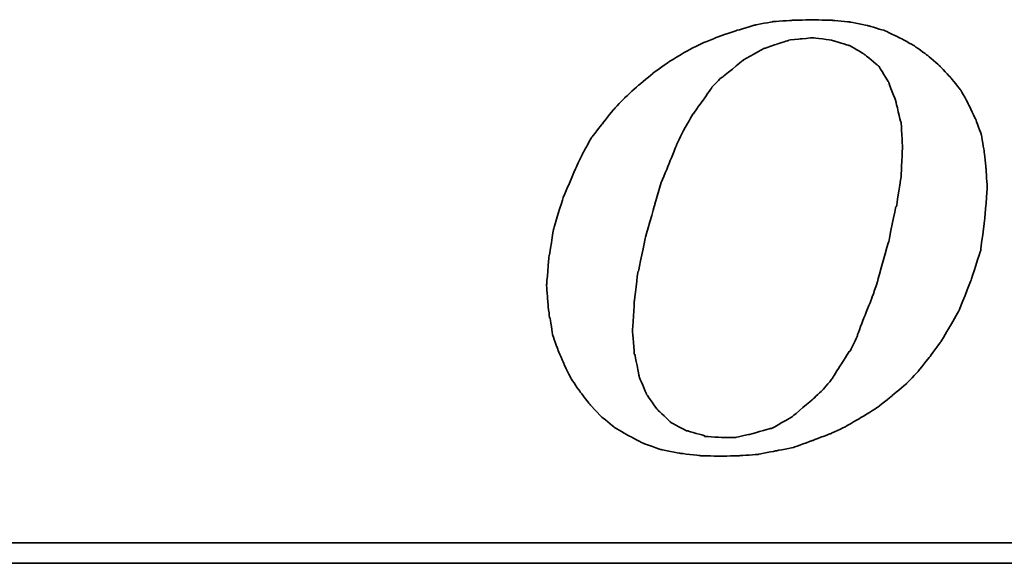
# Model space of a CAD drawing. Header units: millimetres. Extents: x 138 to 542, y -151 to -38.
# Tile 36 of 54: x 436.81 to 442.96, y -115.42 to -112.03. Entities that reach past the tile are written whole.
import ezdxf

# ---------------------------------------------------------------- set-up
doc = ezdxf.new("R2010")
doc.units = ezdxf.units.MM
doc.header["$LTSCALE"] = 0.1
doc.layers.add('DIM', color=4, linetype='CONTINUOUS')
doc.layers.add('layer 1', color=7, linetype='CONTINUOUS')

# ---------------------------------------------------------------- blocks, each defined once
blk = doc.blocks.new('TBI MOTION logo(完整正式版)')
at = {"layer": 'layer 1', "color": 22, "lineweight": 35}
for points, knots in [([(-11.34375, -6.98375), (-11.34375, -6.98375), (-10.91375, -7.43875), (-10.91375, -7.43875), (-10.91375, -7.43875), (-10.91375, -7.43875), (-10.38625, -7.87125), (-10.38625, -7.87125), (-10.38625, -7.87125), (-10.38625, -7.87125), (-9.81125, -8.20375), (-9.81125, -8.20375), (-9.81125, -8.20375), (-9.81125, -8.20375), (-9.21125, -8.51875), (-9.21125, -8.51875), (-9.21125, -8.51875), (-9.21125, -8.51875), (-8.51625, -8.75875), (-8.51625, -8.75875), (-8.51625, -8.75875), (-8.51625, -8.75875), (-7.77125, -8.90375), (-7.77125, -8.90375), (-7.77125, -8.90375), (-7.77125, -8.90375), (-6.97875, -8.99875), (-6.97875, -8.99875), (-6.97875, -8.99875), (-6.97875, -8.99875), (-6.14125, -9.02375), (-6.14125, -9.02375), (-6.14125, -9.02375), (-6.14125, -9.02375), (-5.37125, -8.99875), (-5.37125, -8.99875), (-5.37125, -8.99875), (-5.37125, -8.99875), (-4.65375, -8.94875), (-4.65375, -8.94875), (-4.65375, -8.94875), (-4.65375, -8.94875), (-3.93375, -8.80625), (-3.93375, -8.80625), (-3.93375, -8.80625), (-3.93375, -8.80625), (-3.21375, -8.66375), (-3.21375, -8.66375), (-3.21375, -8.66375), (-3.21375, -8.66375), (-2.49375, -8.39875), (-2.49375, -8.39875), (-2.49375, -8.39875), (-2.49375, -8.39875), (-1.79875, -8.13375), (-1.79875, -8.13375), (-1.79875, -8.13375), (-1.79875, -8.13375), (-1.17375, -7.84375), (-1.17375, -7.84375), (-1.17375, -7.84375), (-1.17375, -7.84375), (-0.52375, -7.46375), (-0.52375, -7.46375), (-0.52375, -7.46375), (-0.52375, -7.46375), (0.10124, -7.07875), (0.10124, -7.07875), (0.10124, -7.07875), (0.10124, -7.07875), (0.67625, -6.62375), (0.67625, -6.62375), (0.67625, -6.62375), (0.67625, -6.62375), (1.24874, -6.14375), (1.24874, -6.14375), (1.24874, -6.14375), (1.24874, -6.14375), (1.72874, -5.64125), (1.72874, -5.64125), (1.72874, -5.64125), (1.72874, -5.64125), (2.18624, -5.06375), (2.18624, -5.06375), (2.18624, -5.06375), (2.18624, -5.06375), (2.61625, -4.48874), (2.61625, -4.48874), (2.61625, -4.48874), (2.61625, -4.48874), (3.00125, -3.83874), (3.00125, -3.83874), (3.00125, -3.83874), (3.00125, -3.83874), (3.36124, -3.21374), (3.36124, -3.21374), (3.36124, -3.21374), (3.36124, -3.21374), (3.84374, -1.99125), (3.84374, -1.99125), (3.84374, -1.99125), (3.84374, -1.99125), (4.22625, -0.81875), (4.22625, -0.81875), (4.22625, -0.81875), (4.22625, -0.81875), (4.39125, 0.45624), (4.39125, 0.45624), (4.39125, 0.45624), (4.39125, 0.45624), (4.48874, 1.70124), (4.48874, 1.70124), (4.48874, 1.70124), (4.48874, 1.70124), (4.43874, 2.44625), (4.43874, 2.44625), (4.43874, 2.44625), (4.43874, 2.44625), (4.36874, 3.14125), (4.36874, 3.14125), (4.36874, 3.14125), (4.36874, 3.14125), (4.25125, 3.81125), (4.25125, 3.81125), (4.25125, 3.81125), (4.25125, 3.81125), (4.03124, 4.41125), (4.03124, 4.41125), (4.03124, 4.41125), (4.03124, 4.41125), (3.74374, 5.01125), (3.74374, 5.01125), (3.74374, 5.01125), (3.74374, 5.01125), (3.43124, 5.58875), (3.43124, 5.58875), (3.43124, 5.58875), (3.43124, 5.58875), (3.02625, 6.09125), (3.02625, 6.09125), (3.02625, 6.09125), (3.02625, 6.09125), (2.59374, 6.54875), (2.59374, 6.54875), (2.59374, 6.54875), (2.59374, 6.54875), (2.09124, 6.98125), (2.09124, 6.98125), (2.09124, 6.98125), (2.09124, 6.98125), (1.56124, 7.36625), (1.56124, 7.36625), (1.56124, 7.36625), (1.56124, 7.36625), (0.98624, 7.67625), (0.98624, 7.67625), (0.98624, 7.67625), (0.98624, 7.67625), (0.38624, 7.96375), (0.38624, 7.96375), (0.38624, 7.96375), (0.38624, 7.96375), (-0.25875, 8.15625), (-0.25875, 8.15625), (-0.25875, 8.15625), (-0.25875, 8.15625), (-0.98125, 8.30125), (-0.98125, 8.30125), (-0.98125, 8.30125), (-0.98125, 8.30125), (-1.70124, 8.37125), (-1.70124, 8.37125), (-1.70124, 8.37125), (-1.70124, 8.37125), (-2.49375, 8.39624), (-2.49375, 8.39624), (-2.49375, 8.39624), (-2.49375, 8.39624), (-3.28625, 8.37125), (-3.28625, 8.37125), (-3.28625, 8.37125), (-3.28625, 8.37125), (-4.05125, 8.32125), (-4.05125, 8.32125), (-4.05125, 8.32125), (-4.05125, 8.32125), (-4.77375, 8.18125), (-4.77375, 8.18125), (-4.77375, 8.18125), (-4.77375, 8.18125), (-5.51625, 7.96375), (-5.51625, 7.96375), (-5.51625, 7.96375), (-5.51625, 7.96375), (-6.21125, 7.72625), (-6.21125, 7.72625), (-6.21125, 7.72625), (-6.21125, 7.72625), (-6.92875, 7.43625), (-6.92875, 7.43625), (-6.92875, 7.43625), (-6.92875, 7.43625), (-7.57875, 7.10125), (-7.57875, 7.10125), (-7.57875, 7.10125), (-7.57875, 7.10125), (-8.24875, 6.69125), (-8.24875, 6.69125), (-8.24875, 6.69125), (-8.24875, 6.69125), (-8.84875, 6.26125), (-8.84875, 6.26125), (-8.84875, 6.26125), (-8.84875, 6.26125), (-9.42625, 5.78125), (-9.42625, 5.78125), (-9.42625, 5.78125), (-9.42625, 5.78125), (-9.95375, 5.30125), (-9.95375, 5.30125), (-9.95375, 5.30125), (-9.95375, 5.30125), (-10.43375, 4.79624), (-10.43375, 4.79624), (-10.43375, 4.79624), (-10.43375, 4.79624), (-10.88875, 4.22125), (-10.88875, 4.22125), (-10.88875, 4.22125), (-10.88875, 4.22125), (-11.29875, 3.69375), (-11.29875, 3.69375), (-11.29875, 3.69375), (-11.29875, 3.69375), (-11.63375, 3.09125), (-11.63375, 3.09125), (-11.63375, 3.09125), (-11.63375, 3.09125), (-11.91875, 2.49625), (-11.91875, 2.49625), (-11.91875, 2.49625), (-11.91875, 2.49625), (-12.44875, 1.24625), (-12.44875, 1.24625), (-12.44875, 1.24625), (-12.44875, 1.24625), (-12.80875, 0.06874), (-12.80875, 0.06874), (-12.80875, 0.06874), (-12.80875, 0.06874), (-12.99875, -1.07875), (-12.99875, -1.07875), (-12.99875, -1.07875), (-12.99875, -1.07875), (-13.09375, -2.18375), (-13.09375, -2.18375), (-13.09375, -2.18375), (-13.09375, -2.18375), (-13.04875, -2.85375), (-13.04875, -2.85375), (-13.04875, -2.85375), (-13.04875, -2.85375), (-12.97375, -3.50375), (-12.97375, -3.50375), (-12.97375, -3.50375), (-12.97375, -3.50375), (-12.95375, -3.50375), (-12.95375, -3.50375), (-12.95375, -3.50375), (-12.95375, -3.50375), (-12.85375, -4.17375), (-12.85375, -4.17375), (-12.85375, -4.17375), (-12.85375, -4.17375), (-12.63875, -4.77624), (-12.63875, -4.77624), (-12.63875, -4.77624), (-12.63875, -4.77624), (-12.39875, -5.35125), (-12.39875, -5.35125), (-12.39875, -5.35125), (-12.39875, -5.35125), (-12.11375, -5.92875), (-12.11375, -5.92875), (-12.11375, -5.92875), (-12.11375, -5.92875), (-11.75375, -6.45375), (-11.75375, -6.45375), (-11.75375, -6.45375), (-11.75375, -6.45375), (-11.34375, -6.98375), (-11.34375, -6.98375)], [0, 0, 0, 0, 0.01369863, 0.01369863, 0.01369863, 0.01369864, 0.02739726, 0.02739726, 0.02739726, 0.02739727, 0.04109589, 0.04109589, 0.04109589, 0.0410959, 0.05479452, 0.05479452, 0.05479452, 0.05479453, 0.06849315, 0.06849315, 0.06849315, 0.06849316, 0.08219178, 0.08219178, 0.08219178, 0.08219179, 0.09589041, 0.09589041, 0.09589041, 0.09589042, 0.10958904, 0.10958904, 0.10958904, 0.10958905, 0.12328767, 0.12328767, 0.12328767, 0.12328768, 0.1369863, 0.1369863, 0.1369863, 0.13698631, 0.15068493, 0.15068493, 0.15068493, 0.15068494, 0.16438356, 0.16438356, 0.16438356, 0.16438357, 0.17808219, 0.17808219, 0.17808219, 0.1780822, 0.19178082, 0.19178082, 0.19178082, 0.19178083, 0.20547945, 0.20547945, 0.20547945, 0.20547946, 0.21917808, 0.21917808, 0.21917808, 0.21917809, 0.23287671, 0.23287671, 0.23287671, 0.23287672, 0.24657534, 0.24657534, 0.24657534, 0.24657535, 0.26027397, 0.26027397, 0.26027397, 0.26027398, 0.2739726, 0.2739726, 0.2739726, 0.27397261, 0.28767123, 0.28767123, 0.28767123, 0.28767124, 0.30136986, 0.30136986, 0.30136986, 0.30136987, 0.31506849, 0.31506849, 0.31506849, 0.3150685, 0.32876712, 0.32876712, 0.32876712, 0.32876713, 0.34246575, 0.34246575, 0.34246575, 0.34246576, 0.35616438, 0.35616438, 0.35616438, 0.35616439, 0.36986301, 0.36986301, 0.36986301, 0.36986302, 0.38356164, 0.38356164, 0.38356164, 0.38356165, 0.39726027, 0.39726027, 0.39726027, 0.39726028, 0.4109589, 0.4109589, 0.4109589, 0.41095891, 0.42465753, 0.42465753, 0.42465753, 0.42465754, 0.43835616, 0.43835616, 0.43835616, 0.43835617, 0.45205479, 0.45205479, 0.45205479, 0.4520548, 0.46575342, 0.46575342, 0.46575342, 0.46575343, 0.47945205, 0.47945205, 0.47945205, 0.47945206, 0.49315068, 0.49315068, 0.49315068, 0.49315069, 0.50684932, 0.50684932, 0.50684932, 0.50684933, 0.52054795, 0.52054795, 0.52054795, 0.52054796, 0.53424658, 0.53424658, 0.53424658, 0.53424659, 0.54794521, 0.54794521, 0.54794521, 0.54794522, 0.56164384, 0.56164384, 0.56164384, 0.56164385, 0.57534247, 0.57534247, 0.57534247, 0.57534248, 0.5890411, 0.5890411, 0.5890411, 0.58904111, 0.60273973, 0.60273973, 0.60273973, 0.60273974, 0.61643836, 0.61643836, 0.61643836, 0.61643837, 0.63013699, 0.63013699, 0.63013699, 0.630137, 0.64383562, 0.64383562, 0.64383562, 0.64383563, 0.65753425, 0.65753425, 0.65753425, 0.65753426, 0.67123288, 0.67123288, 0.67123288, 0.67123289, 0.68493151, 0.68493151, 0.68493151, 0.68493152, 0.69863014, 0.69863014, 0.69863014, 0.69863015, 0.71232877, 0.71232877, 0.71232877, 0.71232878, 0.7260274, 0.7260274, 0.7260274, 0.72602741, 0.73972603, 0.73972603, 0.73972603, 0.73972604, 0.75342466, 0.75342466, 0.75342466, 0.75342467, 0.76712329, 0.76712329, 0.76712329, 0.7671233, 0.78082192, 0.78082192, 0.78082192, 0.78082193, 0.79452055, 0.79452055, 0.79452055, 0.79452056, 0.80821918, 0.80821918, 0.80821918, 0.80821919, 0.82191781, 0.82191781, 0.82191781, 0.82191782, 0.83561644, 0.83561644, 0.83561644, 0.83561645, 0.84931507, 0.84931507, 0.84931507, 0.84931508, 0.8630137, 0.8630137, 0.8630137, 0.86301371, 0.87671233, 0.87671233, 0.87671233, 0.87671234, 0.89041096, 0.89041096, 0.89041096, 0.89041097, 0.90410959, 0.90410959, 0.90410959, 0.9041096, 0.91780822, 0.91780822, 0.91780822, 0.91780823, 0.93150685, 0.93150685, 0.93150685, 0.93150686, 0.94520548, 0.94520548, 0.94520548, 0.94520549, 0.95890411, 0.95890411, 0.95890411, 0.95890412, 0.97260274, 0.97260274, 0.97260274, 0.97260275, 0.98630137, 0.98630137, 0.98630137, 0.98630138, 1, 1, 1, 1]), ([(-8.77875, 1.03124), (-8.77875, 1.03124), (-8.51625, 1.89625), (-8.51625, 1.89625), (-8.51625, 1.89625), (-8.51625, 1.89625), (-8.20375, 2.66375), (-8.20375, 2.66375), (-8.20375, 2.66375), (-8.20375, 2.66375), (-7.91625, 3.38125), (-7.91625, 3.38125), (-7.91625, 3.38125), (-7.91625, 3.38125), (-7.91625, 3.40624), (-7.91625, 3.40624), (-7.91625, 3.40624), (-7.91625, 3.40624), (-7.57875, 4.07624), (-7.57875, 4.07624), (-7.57875, 4.07624), (-7.57875, 4.07624), (-7.24375, 4.65125), (-7.24375, 4.65125), (-7.24375, 4.65125), (-7.24375, 4.65125), (-7.21875, 4.65125), (-7.21875, 4.65125), (-7.21875, 4.65125), (-7.21875, 4.65125), (-7.21875, 4.67624), (-7.21875, 4.67624), (-7.21875, 4.67624), (-7.21875, 4.67624), (-6.83625, 5.20375), (-6.83625, 5.20375), (-6.83625, 5.20375), (-6.83625, 5.20375), (-6.49875, 5.68625), (-6.49875, 5.68625), (-6.49875, 5.68625), (-6.49875, 5.68625), (-6.49875, 5.70625), (-6.49875, 5.70625), (-6.49875, 5.70625), (-6.49875, 5.70625), (-6.11625, 6.09125), (-6.11625, 6.09125), (-6.11625, 6.09125), (-6.11625, 6.09125), (-6.09125, 6.09125), (-6.09125, 6.09125), (-6.09125, 6.09125), (-6.09125, 6.09125), (-5.27375, 6.76625), (-5.27375, 6.76625), (-5.27375, 6.76625), (-5.27375, 6.76625), (-5.24875, 6.76625), (-5.24875, 6.76625), (-5.24875, 6.76625), (-5.24875, 6.76625), (-5.24875, 6.78625), (-5.24875, 6.78625), (-5.24875, 6.78625), (-5.24875, 6.78625), (-4.38875, 7.26624), (-4.38875, 7.26624), (-4.38875, 7.26624), (-4.38875, 7.26624), (-4.36125, 7.26624), (-4.36125, 7.26624), (-4.36125, 7.26624), (-4.36125, 7.26624), (-3.93375, 7.41125), (-3.93375, 7.41125), (-3.93375, 7.41125), (-3.93375, 7.41125), (-3.47375, 7.55625), (-3.47375, 7.55625), (-3.47375, 7.55625), (-3.47375, 7.55625), (-3.45375, 7.55625), (-3.45375, 7.55625), (-3.45375, 7.55625), (-3.45375, 7.55625), (-3.42875, 7.58124), (-3.42875, 7.58124), (-3.42875, 7.58124), (-3.42875, 7.58124), (-2.97375, 7.62625), (-2.97375, 7.62625), (-2.97375, 7.62625), (-2.97375, 7.62625), (-2.49375, 7.67625), (-2.49375, 7.67625), (-2.49375, 7.67625), (-2.49375, 7.67625), (-2.46875, 7.67625), (-2.46875, 7.67625), (-2.46875, 7.67625), (-2.46875, 7.67625), (-1.70124, 7.58124), (-1.70124, 7.58124), (-1.70124, 7.58124), (-1.70124, 7.58124), (-1.67875, 7.55625), (-1.67875, 7.55625), (-1.67875, 7.55625), (-1.67875, 7.55625), (-1.65375, 7.55625), (-1.65375, 7.55625), (-1.65375, 7.55625), (-1.65375, 7.55625), (-1.03125, 7.36625), (-1.03125, 7.36625), (-1.03125, 7.36625), (-1.03125, 7.36625), (-1.00625, 7.36625), (-1.00625, 7.36625), (-1.00625, 7.36625), (-1.00625, 7.36625), (-0.43124, 7.02624), (-0.43124, 7.02624), (-0.43124, 7.02624), (-0.43124, 7.02624), (-0.40625, 7.00624), (-0.40625, 7.00624), (-0.40625, 7.00624), (-0.40625, 7.00624), (0.12124, 6.57124), (0.12124, 6.57124), (0.12124, 6.57124), (0.12124, 6.57124), (0.14624, 6.54875), (0.14624, 6.54875), (0.14624, 6.54875), (0.14624, 6.54875), (0.17124, 6.52375), (0.17124, 6.52375), (0.17124, 6.52375), (0.17124, 6.52375), (0.55625, 5.89875), (0.55625, 5.89875), (0.55625, 5.89875), (0.55625, 5.89875), (0.55625, 5.87625), (0.55625, 5.87625), (0.55625, 5.87625), (0.55625, 5.87625), (0.84124, 5.15625), (0.84124, 5.15625), (0.84124, 5.15625), (0.84124, 5.15625), (0.84124, 5.13125), (0.84124, 5.13125), (0.84124, 5.13125), (0.84124, 5.13125), (1.03624, 4.31875), (1.03624, 4.31875), (1.03624, 4.31875), (1.03624, 4.31875), (1.05624, 4.31875), (1.05624, 4.31875), (1.05624, 4.31875), (1.05624, 4.31875), (1.05624, 4.29125), (1.05624, 4.29125), (1.05624, 4.29125), (1.05624, 4.29125), (1.10625, 3.33125), (1.10625, 3.33125), (1.10625, 3.33125), (1.10625, 3.33125), (1.10625, 3.30875), (1.10625, 3.30875), (1.10625, 3.30875), (1.10625, 3.30875), (1.05624, 2.20624), (1.05624, 2.20624), (1.05624, 2.20624), (1.05624, 2.20624), (1.05624, 2.18124), (1.05624, 2.18124), (1.05624, 2.18124), (1.05624, 2.18124), (0.86624, 0.93624), (0.86624, 0.93624), (0.86624, 0.93624), (0.86624, 0.93624), (0.84124, 0.93624), (0.84124, 0.93624), (0.84124, 0.93624), (0.84124, 0.93624), (0.55625, -0.45874), (0.55625, -0.45874), (0.55625, -0.45874), (0.55625, -0.45874), (0.12124, -1.99125), (0.12124, -1.99125), (0.12124, -1.99125), (0.12124, -1.99125), (0.12124, -2.01874), (0.12124, -2.01874), (0.12124, -2.01874), (0.12124, -2.01874), (-0.13874, -2.78375), (-0.13874, -2.78375), (-0.13874, -2.78375), (-0.13874, -2.78375), (-0.43124, -3.50375), (-0.43124, -3.50375), (-0.43124, -3.50375), (-0.43124, -3.50375), (-0.69375, -4.19875), (-0.69375, -4.19875), (-0.69375, -4.19875), (-0.69375, -4.19875), (-0.69375, -4.22375), (-0.69375, -4.22375), (-0.69375, -4.22375), (-0.69375, -4.22375), (-0.98125, -4.82374), (-0.98125, -4.82374), (-0.98125, -4.82374), (-0.98125, -4.82374), (-1.00625, -4.82374), (-1.00625, -4.82374), (-1.00625, -4.82374), (-1.00625, -4.82374), (-1.33875, -5.35125), (-1.33875, -5.35125), (-1.33875, -5.35125), (-1.33875, -5.35125), (-1.67875, -5.87875), (-1.67875, -5.87875), (-1.67875, -5.87875), (-1.67875, -5.87875), (-1.67875, -5.90375), (-1.67875, -5.90375), (-1.67875, -5.90375), (-1.67875, -5.90375), (-2.05875, -6.35875), (-2.05875, -6.35875), (-2.05875, -6.35875), (-2.05875, -6.35875), (-2.08375, -6.38375), (-2.08375, -6.38375), (-2.08375, -6.38375), (-2.08375, -6.38375), (-2.46875, -6.74375), (-2.46875, -6.74375), (-2.46875, -6.74375), (-2.46875, -6.74375), (-3.25875, -7.41625), (-3.25875, -7.41625), (-3.25875, -7.41625), (-3.25875, -7.41625), (-3.28625, -7.43875), (-3.28625, -7.43875), (-3.28625, -7.43875), (-3.28625, -7.43875), (-4.12375, -7.91875), (-4.12375, -7.91875), (-4.12375, -7.91875), (-4.12375, -7.91875), (-4.14875, -7.91875), (-4.14875, -7.91875), (-4.14875, -7.91875), (-4.14875, -7.91875), (-4.17125, -7.91875), (-4.17125, -7.91875), (-4.17125, -7.91875), (-4.17125, -7.91875), (-5.03375, -8.15875), (-5.03375, -8.15875), (-5.03375, -8.15875), (-5.03375, -8.15875), (-5.51625, -8.25625), (-5.51625, -8.25625), (-5.51625, -8.25625), (-5.51625, -8.25625), (-5.54125, -8.27875), (-5.54125, -8.27875), (-5.54125, -8.27875), (-5.54125, -8.27875), (-5.56375, -8.27875), (-5.56375, -8.27875), (-5.56375, -8.27875), (-5.56375, -8.27875), (-5.99625, -8.27875), (-5.99625, -8.27875), (-5.99625, -8.27875), (-5.99625, -8.27875), (-6.76375, -8.23125), (-6.76375, -8.23125), (-6.76375, -8.23125), (-6.76375, -8.23125), (-6.78875, -8.23125), (-6.78875, -8.23125), (-6.78875, -8.23125), (-6.78875, -8.23125), (-6.78875, -8.20375), (-6.78875, -8.20375), (-6.78875, -8.20375), (-6.78875, -8.20375), (-7.45875, -8.01375), (-7.45875, -8.01375), (-7.45875, -8.01375), (-7.45875, -8.01375), (-7.48375, -8.01375), (-7.48375, -8.01375), (-7.48375, -8.01375), (-7.48375, -8.01375), (-7.50875, -8.01375), (-7.50875, -8.01375), (-7.50875, -8.01375), (-7.50875, -8.01375), (-8.13125, -7.67875), (-8.13125, -7.67875), (-8.13125, -7.67875), (-8.13125, -7.67875), (-8.15625, -7.65375), (-8.15625, -7.65375), (-8.15625, -7.65375), (-8.15625, -7.65375), (-8.65875, -7.17375), (-8.65875, -7.17375), (-8.65875, -7.17375), (-8.65875, -7.17375), (-8.68375, -7.14875), (-8.68375, -7.14875), (-8.68375, -7.14875), (-8.68375, -7.14875), (-9.08875, -6.57375), (-9.08875, -6.57375), (-9.08875, -6.57375), (-9.08875, -6.57375), (-9.11375, -6.54875), (-9.11375, -6.54875), (-9.11375, -6.54875), (-9.11375, -6.54875), (-9.11375, -6.52875), (-9.11375, -6.52875), (-9.11375, -6.52875), (-9.11375, -6.52875), (-9.40375, -5.85375), (-9.40375, -5.85375), (-9.40375, -5.85375), (-9.40375, -5.85375), (-9.40375, -5.82875), (-9.40375, -5.82875), (-9.40375, -5.82875), (-9.40375, -5.82875), (-9.56875, -4.96875), (-9.56875, -4.96875), (-9.56875, -4.96875), (-9.56875, -4.96875), (-9.59375, -4.94375), (-9.59375, -4.94375), (-9.59375, -4.94375), (-9.59375, -4.94375), (-9.66375, -4.03375), (-9.66375, -4.03375), (-9.66375, -4.03375), (-9.66375, -4.03375), (-9.66375, -4.00875), (-9.66375, -4.00875), (-9.66375, -4.00875), (-9.66375, -4.00875), (-9.59375, -2.85375), (-9.59375, -2.85375), (-9.59375, -2.85375), (-9.59375, -2.85375), (-9.45125, -1.65875), (-9.45125, -1.65875), (-9.45125, -1.65875), (-9.45125, -1.65875), (-9.42625, -1.63375), (-9.42625, -1.63375), (-9.42625, -1.63375), (-9.42625, -1.63375), (-9.16125, -0.33875), (-9.16125, -0.33875), (-9.16125, -0.33875), (-9.16125, -0.33875), (-8.77875, 1.00624), (-8.77875, 1.00624), (-8.77875, 1.00624), (-8.77875, 1.00624), (-8.77875, 1.03124), (-8.77875, 1.03124)], [0, 0, 0, 0, 0.01020408, 0.01020408, 0.01020408, 0.01020409, 0.02040816, 0.02040816, 0.02040816, 0.02040817, 0.03061224, 0.03061224, 0.03061224, 0.03061225, 0.04081633, 0.04081633, 0.04081633, 0.04081634, 0.05102041, 0.05102041, 0.05102041, 0.05102042, 0.06122449, 0.06122449, 0.06122449, 0.0612245, 0.07142857, 0.07142857, 0.07142857, 0.07142858, 0.08163265, 0.08163265, 0.08163265, 0.08163266, 0.09183673, 0.09183673, 0.09183673, 0.09183674, 0.10204082, 0.10204082, 0.10204082, 0.10204083, 0.1122449, 0.1122449, 0.1122449, 0.11224491, 0.12244898, 0.12244898, 0.12244898, 0.12244899, 0.13265306, 0.13265306, 0.13265306, 0.13265307, 0.14285714, 0.14285714, 0.14285714, 0.14285715, 0.15306122, 0.15306122, 0.15306122, 0.15306123, 0.16326531, 0.16326531, 0.16326531, 0.16326532, 0.17346939, 0.17346939, 0.17346939, 0.1734694, 0.18367347, 0.18367347, 0.18367347, 0.18367348, 0.19387755, 0.19387755, 0.19387755, 0.19387756, 0.20408163, 0.20408163, 0.20408163, 0.20408164, 0.21428571, 0.21428571, 0.21428571, 0.21428572, 0.2244898, 0.2244898, 0.2244898, 0.22448981, 0.23469388, 0.23469388, 0.23469388, 0.23469389, 0.24489796, 0.24489796, 0.24489796, 0.24489797, 0.25510204, 0.25510204, 0.25510204, 0.25510205, 0.26530612, 0.26530612, 0.26530612, 0.26530613, 0.2755102, 0.2755102, 0.2755102, 0.27551021, 0.28571429, 0.28571429, 0.28571429, 0.2857143, 0.29591837, 0.29591837, 0.29591837, 0.29591838, 0.30612245, 0.30612245, 0.30612245, 0.30612246, 0.31632653, 0.31632653, 0.31632653, 0.31632654, 0.32653061, 0.32653061, 0.32653061, 0.32653062, 0.33673469, 0.33673469, 0.33673469, 0.3367347, 0.34693878, 0.34693878, 0.34693878, 0.34693879, 0.35714286, 0.35714286, 0.35714286, 0.35714287, 0.36734694, 0.36734694, 0.36734694, 0.36734695, 0.37755102, 0.37755102, 0.37755102, 0.37755103, 0.3877551, 0.3877551, 0.3877551, 0.38775511, 0.39795918, 0.39795918, 0.39795918, 0.39795919, 0.40816327, 0.40816327, 0.40816327, 0.40816328, 0.41836735, 0.41836735, 0.41836735, 0.41836736, 0.42857143, 0.42857143, 0.42857143, 0.42857144, 0.43877551, 0.43877551, 0.43877551, 0.43877552, 0.44897959, 0.44897959, 0.44897959, 0.4489796, 0.45918367, 0.45918367, 0.45918367, 0.45918368, 0.46938776, 0.46938776, 0.46938776, 0.46938777, 0.47959184, 0.47959184, 0.47959184, 0.47959185, 0.48979592, 0.48979592, 0.48979592, 0.48979593, 0.5, 0.5, 0.5, 0.50000001, 0.51020408, 0.51020408, 0.51020408, 0.51020409, 0.52040816, 0.52040816, 0.52040816, 0.52040817, 0.53061224, 0.53061224, 0.53061224, 0.53061225, 0.54081633, 0.54081633, 0.54081633, 0.54081634, 0.55102041, 0.55102041, 0.55102041, 0.55102042, 0.56122449, 0.56122449, 0.56122449, 0.5612245, 0.57142857, 0.57142857, 0.57142857, 0.57142858, 0.58163265, 0.58163265, 0.58163265, 0.58163266, 0.59183673, 0.59183673, 0.59183673, 0.59183674, 0.60204082, 0.60204082, 0.60204082, 0.60204083, 0.6122449, 0.6122449, 0.6122449, 0.61224491, 0.62244898, 0.62244898, 0.62244898, 0.62244899, 0.63265306, 0.63265306, 0.63265306, 0.63265307, 0.64285714, 0.64285714, 0.64285714, 0.64285715, 0.65306122, 0.65306122, 0.65306122, 0.65306123, 0.66326531, 0.66326531, 0.66326531, 0.66326532, 0.67346939, 0.67346939, 0.67346939, 0.6734694, 0.68367347, 0.68367347, 0.68367347, 0.68367348, 0.69387755, 0.69387755, 0.69387755, 0.69387756, 0.70408163, 0.70408163, 0.70408163, 0.70408164, 0.71428571, 0.71428571, 0.71428571, 0.71428572, 0.7244898, 0.7244898, 0.7244898, 0.72448981, 0.73469388, 0.73469388, 0.73469388, 0.73469389, 0.74489796, 0.74489796, 0.74489796, 0.74489797, 0.75510204, 0.75510204, 0.75510204, 0.75510205, 0.76530612, 0.76530612, 0.76530612, 0.76530613, 0.7755102, 0.7755102, 0.7755102, 0.77551021, 0.78571429, 0.78571429, 0.78571429, 0.7857143, 0.79591837, 0.79591837, 0.79591837, 0.79591838, 0.80612245, 0.80612245, 0.80612245, 0.80612246, 0.81632653, 0.81632653, 0.81632653, 0.81632654, 0.82653061, 0.82653061, 0.82653061, 0.82653062, 0.83673469, 0.83673469, 0.83673469, 0.8367347, 0.84693878, 0.84693878, 0.84693878, 0.84693879, 0.85714286, 0.85714286, 0.85714286, 0.85714287, 0.86734694, 0.86734694, 0.86734694, 0.86734695, 0.87755102, 0.87755102, 0.87755102, 0.87755103, 0.8877551, 0.8877551, 0.8877551, 0.88775511, 0.89795918, 0.89795918, 0.89795918, 0.89795919, 0.90816327, 0.90816327, 0.90816327, 0.90816328, 0.91836735, 0.91836735, 0.91836735, 0.91836736, 0.92857143, 0.92857143, 0.92857143, 0.92857144, 0.93877551, 0.93877551, 0.93877551, 0.93877552, 0.94897959, 0.94897959, 0.94897959, 0.9489796, 0.95918367, 0.95918367, 0.95918367, 0.95918368, 0.96938776, 0.96938776, 0.96938776, 0.96938777, 0.97959184, 0.97959184, 0.97959184, 0.97959185, 0.98979592, 0.98979592, 0.98979592, 0.98979593, 1, 1, 1, 1]), ([(75.90875, -9.47875), (75.90875, -9.47875), (75.90875, -12.28625), (75.90875, -12.28625), (75.90875, -12.28625), (75.90875, -12.28625), (75.90875, -12.47875), (75.90875, -12.47875), (75.90875, -12.47875), (75.90875, -12.47875), (75.71625, -12.47875), (75.71625, -12.47875), (75.71625, -12.47875), (75.71625, -12.47875), (-88.32875, -12.47875), (-88.32875, -12.47875), (-88.32875, -12.47875), (-88.32875, -12.47875), (-88.32875, -13.29375), (-88.32875, -13.29375), (-88.32875, -13.29375), (-88.32875, -13.29375), (82.89125, -13.29375), (82.89125, -13.29375), (82.89125, -13.29375), (82.89125, -13.29375), (75.90875, -9.47875), (75.90875, -9.47875)], [0, 0, 0, 0, 0.14285714, 0.14285714, 0.14285714, 0.14285715, 0.28571429, 0.28571429, 0.28571429, 0.2857143, 0.42857143, 0.42857143, 0.42857143, 0.42857144, 0.57142857, 0.57142857, 0.57142857, 0.57142858, 0.71428571, 0.71428571, 0.71428571, 0.71428572, 0.85714286, 0.85714286, 0.85714286, 0.85714287, 1, 1, 1, 1])]:
    blk.add_open_spline(points, degree=3, knots=knots, dxfattribs=at)

msp = doc.modelspace()

# ---------------------------------------------------------------- block references
at = {"layer": 'DIM', "color": 0, "xscale": 0.1563722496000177, "yscale": 0.1563722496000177, "zscale": 0.1563722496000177}
msp.add_blockref('TBI MOTION logo(完整正式版)', (442.1485, -113.3434), dxfattribs=at)

doc.saveas('drawing.dxf')
